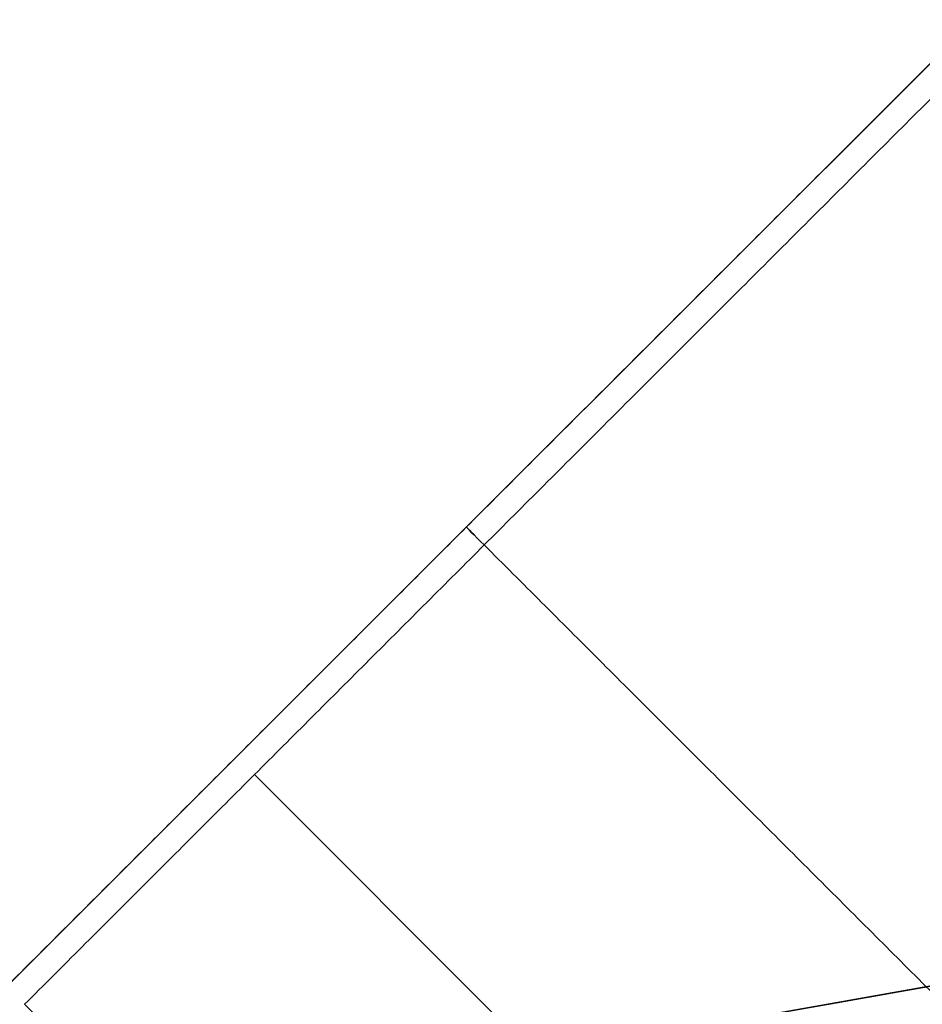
# Model space of a CAD drawing. Header units: millimetres. Extents: x -68 to 68, y -70 to 54.
# Tile 64 of 83: x 30.165 to 30.699, y -38.688 to -38.104. Entities that reach past the tile are written whole.
import ezdxf

# ---------------------------------------------------------------- set-up
doc = ezdxf.new("R2010")
doc.units = ezdxf.units.MM
doc.layers.add('Layer 01', color=7, linetype='Continuous', true_color=0x000000)

# ---------------------------------------------------------------- blocks, each defined once
blk = doc.blocks.new('c-3-1634222-2-h-3d.step')
at = {"layer": 'Layer 01', "color": 9, "true_color": 0xc0c0c0}
blk.add_line((-8.553429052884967, -3.294120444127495, -7.635), (-9.5620193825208, 2.425879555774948, -7.635), dxfattribs=at)
for points in [[(-9.562019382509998, 2.425879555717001, -8.77), (-9.057724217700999, -0.4341204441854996, -8.77), (-8.553429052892, -3.294120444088, -8.77)], [(-9.562019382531, 2.425879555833, -6.5), (-9.0577242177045, -0.4341204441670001, -6.5), (-8.553429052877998, -3.294120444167, -6.5)]]:
    blk.add_open_spline(points, degree=2, dxfattribs=at)
blk = doc.blocks.new('X9.step')
at = {"layer": 'Layer 01', "rotation": 90.00000250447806}
blk.add_blockref('c-3-1634222-2-h-3d.step', (88.650111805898, -49.90502574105, 12.512694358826), dxfattribs=at)
blk = doc.blocks.new('User_Library-0603_SMD_Resistor.step')
at = {"layer": 'Layer 01', "color": 7, "true_color": 0xffffff}
for p, q in [((0.5925, 0.3, 0.3850000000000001), (0.5925, 0.3, -0.3849999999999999)), ((-0.4, 0.15, -0.4), (0.4, 0.15, -0.4)), ((0.4000000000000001, 0.15, -0.4), (0.7849999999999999, 0.15, -0.4)), ((0.5925, 0, 0.3850000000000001), (0.5925, 0, -0.3849999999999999))]:
    blk.add_line(p, q, dxfattribs=at)
at = {"layer": 'Layer 01', "color": 7, "true_color": 0xffffff, "extrusion": (1, 0, 0)}
for centre, radius, start, end in [((0.2849999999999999, -0.3849999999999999, 0.4), 0.01500000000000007, 270.0000000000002, 359.9999999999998), ((0.01500000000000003, -0.3849999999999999, 0.4), 0.01500000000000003, 180.0000000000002, 269.9999999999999)]:
    blk.add_arc(centre, radius, start, end, dxfattribs=at)
at = {"layer": 'Layer 01', "color": 7, "true_color": 0xffffff}
for points in [[(0.4, 0.3, -0.385), (0, 0.3, -0.385), (-0.4, 0.3, -0.385)], [(0.4, 0.3, 0.385), (0.4, 0.3), (0.4, 0.3, -0.385)], [(0.785, 0.3, -0.385), (0.5925, 0.3, -0.385), (0.4, 0.3, -0.385)], [(0.785, 0.3, 0.385), (0.785, 0.3), (0.785, 0.3, -0.385)], [(0.4, 0.285, -0.4), (0, 0.285, -0.4), (-0.4, 0.285, -0.4)], [(0.4, 0.285, -0.4), (0.4, 0.15, -0.4), (0.4, 0.015, -0.4)], [(0.785, 0.285, -0.4), (0.5925, 0.285, -0.4), (0.4, 0.285, -0.4)], [(-0.4, 0.015, -0.4), (0, 0.015, -0.4), (0.4, 0.015, -0.4)], [(0.4, 0.015, -0.4), (0.5925, 0.015, -0.4), (0.785, 0.015, -0.4)], [(0.4, 0, -0.385), (0, 0, -0.385), (-0.4, 0, -0.385)], [(0.785, -3.729655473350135e-17, -0.385), (0.5925, -1.864827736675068e-17, -0.385), (0.4, 0, -0.385)], [(0.4, 0, -0.385), (0.4, 0), (0.4, 0, 0.385)]]:
    blk.add_open_spline(points, degree=2, dxfattribs=at)
blk = doc.blocks.new('M38.step')
at = {"layer": 'Layer 01', "extrusion": (0.7071067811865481, -0.7071067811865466, -1.810585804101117e-08), "rotation": 180.0000035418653}
blk.add_blockref('User_Library-0603_SMD_Resistor.step', (23.04457461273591, -1.616722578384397, 105.6417541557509), dxfattribs=at)
blk = doc.blocks.new('MC403-X_A_090322_MultipleBody.step')
at = {"layer": 'Layer 01'}
for name in ['X9.step', 'M38.step']:
    blk.add_blockref(name, (0, 0), dxfattribs=at)
blk = doc.blocks.new('MC403-X_A_090322_MultipleBody 090322')
at = {"layer": 'Layer 01'}
blk.add_blockref('MC403-X_A_090322_MultipleBody.step', (0, 0), dxfattribs=at)

msp = doc.modelspace()

# ---------------------------------------------------------------- block references
at = {"layer": 'Layer 01'}
msp.add_blockref('MC403-X_A_090322_MultipleBody 090322', (-60.00000000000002, 19.99999999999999, 1.60140396), dxfattribs=at)

doc.saveas('drawing.dxf')
